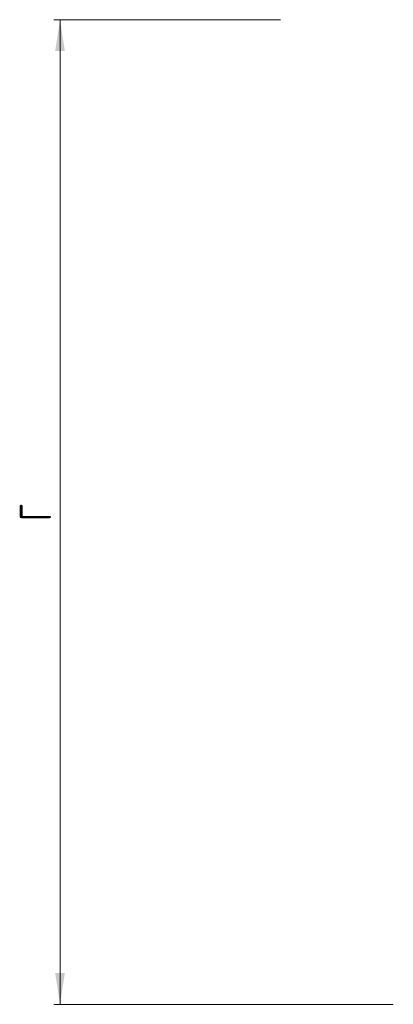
# Model space of a CAD drawing. Header units: millimetres. Extents: x 0 to 423, y -2362 to 594.
# Tile 1 of 4: x 109 to 168, y -2362 to -2204. Entities that reach past the tile are written whole.
import ezdxf

# ---------------------------------------------------------------- set-up
doc = ezdxf.new("R2010")
doc.units = ezdxf.units.MM
doc.styles.add('SLDTEXTSTYLE0', font='TXT', dxfattribs={"width": 0.7, "bigfont": 'bigfont'})
doc.styles.add('SLDTEXTSTYLE1', font='TXT', dxfattribs={"width": 0.7})
doc.dimstyles.new('SLDDIMSTYLE0', dxfattribs={"dimtxt": 5, "dimasz": 5, "dimexe": 0, "dimexo": 0.0625, "dimgap": 1.25, "dimtad": 2, "dimdec": 1, "dimrnd": 1e-09, "dimzin": 12, "dimdsep": 46, "dimtxsty": 'SLDTEXTSTYLE1', "dimsah": 1, "dimcen": 0.09, "dimadec": 0, "dimazin": 3, "dimtfac": 1, "dimtdec": 3, "dimtofl": 0, "dimtmove": 0, "dimatfit": 3, "dimfxl": 0, "dimfrac": 2, "dimtolj": 1, "dimtzin": 12, "dimarcsym": 0})

# ---------------------------------------------------------------- blocks, each defined once
blk = doc.blocks.new('_D_4')
at = {"color": 7, "linetype": 'Continuous', "lineweight": 0}
for p, q in [((150.37, -2204.28), (114.11, -2204.28)), ((115.11, -2361.78), (115.11, -2204.28)), ((168.37, -2361.78), (114.11, -2361.78))]:
    blk.add_line(p, q, dxfattribs=at)
at = {"color": 7, "linetype": 'Continuous', "lineweight": 18}
for points in [[(115.11, -2204.28), (114.34, -2209.28), (115.88, -2209.28)], [(115.11, -2361.78), (115.88, -2356.78), (114.34, -2356.78)]]:
    blk.add_solid(points, dxfattribs=at)
at = {"color": 7, "linetype": 'Continuous', "lineweight": 18, "insert": (108.67, -2284.45), "char_height": 5, "attachment_point": 1, "rotation": 90, "style": 'SLDTEXTSTYLE0'}
blk.add_mtext('Г', dxfattribs=at)

msp = doc.modelspace()

# ---------------------------------------------------------------- dimensions: what is measured, and where the dimension line sits
at = {"color": 7, "linetype": 'Continuous', "lineweight": 18}
dim = msp.add_linear_dim(base=(115.11, -2204.28), p1=(168.38, -2361.78), p2=(150.38, -2204.28), angle=90, text='Г', dimstyle='SLDDIMSTYLE0', dxfattribs=at)
dim.commit()
dim.dimension.update_dxf_attribs({"geometry": '_D_4', "text_midpoint": (115.11, -2283.03), "dimtype": 160})

doc.saveas('drawing.dxf')
